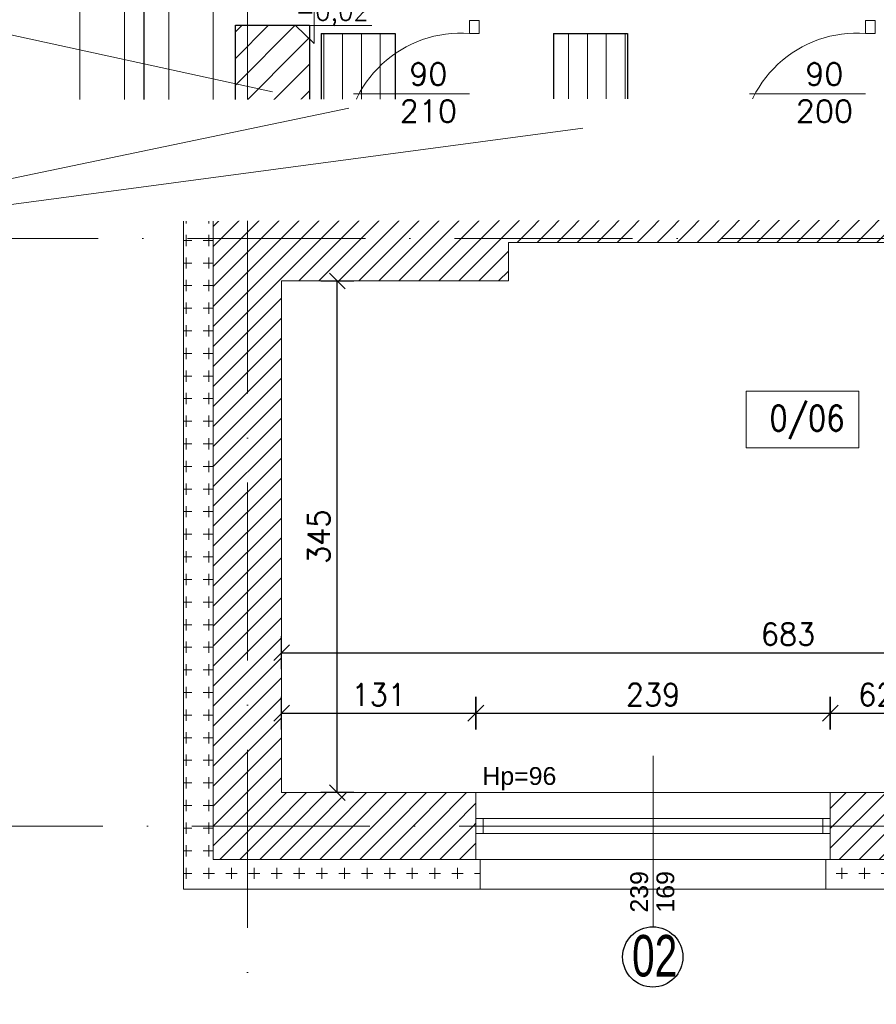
# Model space of a CAD drawing. Header units: millimetres. Extents: x -37273 to 136949, y -1495242345 to -598.
# Tile 24 of 53: x 54862 to 55440, y -17538 to -16874. Entities that reach past the tile are written whole.
import ezdxf

# ---------------------------------------------------------------- set-up
doc = ezdxf.new("R2010")
doc.units = ezdxf.units.MM
doc.linetypes.add('217-500', pattern=[2, 0, -0.5, 1.5])
doc.linetypes.add('ACAD_ISO10W100', pattern=[18, 12, -3, 0, -3])
for name, color, linetype, lineweight in [('0.09Opis', 20, 'Continuous', 9), ('A-DRZ', 3, 'Continuous', 13), ('A-OKN', 3, 'Continuous', 13), ('F-BIL-OP', 103, 'Continuous', 9), ('urządzenia', 252, 'Continuous', 0), ('wymiarowannie', 253, 'Continuous', 5), ('ściany', 190, 'Continuous', 25)]:
    doc.layers.add(name, color=color, linetype=linetype, lineweight=lineweight)
for name, color, linetype in [('OPISY', 4, 'Continuous'), ('wym', 1, 'Continuous'), ('ściana', 7, 'Continuous')]:
    doc.layers.add(name, color=color, linetype=linetype)
doc.layers.add('projektowana skarpa', color=7, linetype='Continuous', lineweight=5, true_color=0x3f3f3f)
doc.styles.add('op2', font='arial.ttf')
doc.styles.add('SIMPLEX', font='simplex', dxfattribs={"width": 0.85})
doc.styles.get("Standard").update_dxf_attribs({"font": 'arial.ttf'})
doc.styles.add('Style-CHAR_FAST_FONT', font='CHAR_FAST_FONT.shx')
doc.styles.add('WYM_50', font='simplex.shx', dxfattribs={"width": 0.95})
doc.dimstyles.new('50', dxfattribs={"dimtxt": 15, "dimasz": 0.15, "dimexe": 13, "dimexo": 30, "dimgap": 5, "dimtad": 1, "dimdec": 0, "dimrnd": 0.5, "dimzin": 1, "dimdsep": 46, "dimtxsty": 'WYM_50', "dimblk": 'A', "dimcen": 3, "dimdle": 5, "dimse1": 1, "dimse2": 1, "dimclrd": 256, "dimclre": 256, "dimclrt": 2, "dimaunit": 1, "dimadec": 0, "dimazin": 0, "dimtfac": 0.32, "dimtdec": 0, "dimtix": 1, "dimtmove": 1, "dimatfit": 3, "dimldrblk": 'A', "dimfxl": 1, "dimtvp": 0.08, "dimtolj": 1, "dimtzin": 1, "dimarcsym": 0})
pattern_1 = [(90, (-12462.238, -3.81), (-15.24, 9e-16), [7.62, -7.62]), (180, (-12458.429, 0), (-2e-15, -15.24), [7.62, -7.62])]
pattern_2 = [(90, (-12458.429, 0), (-12.7, 8e-16), [])]

# ---------------------------------------------------------------- blocks, each defined once
blk = doc.blocks.new('DRZWI80')
at = {"layer": 'A-DRZ', "extrusion": (0, 0, -1)}
for points in [[(-63186.49, 25780.28), (-63183.49, 25780.28), (-63183.49, 25856.28)], [(-63186.49, 25856.28), (-63183.49, 25856.28)]]:
    blk.add_lwpolyline(points, dxfattribs=at)
at = {"layer": 'A-DRZ'}
for points in [[(63186.49, 25780.28), (63186.49, 25856.28)], [(63149.49, 25780.28), (63149.49, 25851.36)]]:
    blk.add_lwpolyline(points, dxfattribs=at)
for points in [[(63104.49, 25774.28), (63104.49, 25780.28), (63112.49, 25780.28), (63112.49, 25774.28)], [(63194.49, 25774.28), (63194.49, 25780.28), (63186.49, 25780.28), (63186.49, 25774.28)]]:
    blk.add_lwpolyline(points, close=True, dxfattribs=at)
at = {"layer": 'A-DRZ', "color": 1}
blk.add_arc((63182.77, 25785.79), 70.49, 89.40844, 184.48773, dxfattribs=at)
blk = doc.blocks.new('GFT43')
at = {"layer": 'A-DRZ'}
blk.add_blockref('DRZWI80', (-63194.49, -25774.28), dxfattribs=at)
blk = doc.blocks.new('A')
at = {"color": 1, "linetype": 'Continuous'}
blk.add_line((0, 73.6), (0, -73.6), dxfattribs=at)
at = {"color": 7, "linetype": 'Continuous'}
blk.add_line((-35.3, -35.3), (35.3, 35.3), dxfattribs=at)
blk = doc.blocks.new('*D2019')
at = {"layer": 'Defpoints', "color": 0, "lineweight": 13, "ltscale": 3}
for p in [(54993.02, -17329.87), (55170.02, -17329.87), (55170.02, -17879.37)]:
    blk.add_point(p, dxfattribs=at)
at = {"layer": 'wym', "lineweight": -2}
blk.add_line((54993.17, -17879.37), (55169.87, -17879.37), dxfattribs=at)
at = {"layer": 'wym', "lineweight": -2, "ltscale": 3, "xscale": 0.15, "yscale": 0.15, "zscale": 0.15, "rotation": 180}
blk.add_blockref('A', (54993.02, -17879.37), dxfattribs=at)
at = {"layer": 'wym', "lineweight": -2, "ltscale": 3, "xscale": 0.15, "yscale": 0.15, "zscale": 0.15}
blk.add_blockref('A', (55170.02, -17879.37), dxfattribs=at)
at = {"layer": 'wym', "color": 2, "ltscale": 3, "insert": (55081.52, -17866.87), "char_height": 15, "attachment_point": 5, "style": 'WYM_50'}
blk.add_mtext('\\A1;177', dxfattribs=at)
blk = doc.blocks.new('*D2020')
at = {"layer": 'Defpoints', "color": 0, "lineweight": 13, "ltscale": 3}
for p in [(55170.02, -17472.34), (55409.02, -17472.34), (55409.02, -17879.37)]:
    blk.add_point(p, dxfattribs=at)
at = {"layer": 'wym', "lineweight": -2}
blk.add_line((55170.17, -17879.37), (55408.87, -17879.37), dxfattribs=at)
at = {"layer": 'wym', "lineweight": -2, "ltscale": 3, "xscale": 0.15, "yscale": 0.15, "zscale": 0.15, "rotation": 180}
blk.add_blockref('A', (55170.02, -17879.37), dxfattribs=at)
at = {"layer": 'wym', "lineweight": -2, "ltscale": 3, "xscale": 0.15, "yscale": 0.15, "zscale": 0.15}
blk.add_blockref('A', (55409.02, -17879.37), dxfattribs=at)
at = {"layer": 'wym', "color": 2, "ltscale": 3, "insert": (55289.52, -17866.87), "char_height": 15, "attachment_point": 5, "style": 'WYM_50'}
blk.add_mtext('\\A1;239', dxfattribs=at)
blk = doc.blocks.new('*D2021')
at = {"layer": 'Defpoints', "color": 0, "lineweight": 13, "ltscale": 3}
for p in [(55409.02, -17472.34), (55471.02, -17472.34), (55471.02, -17879.37)]:
    blk.add_point(p, dxfattribs=at)
at = {"layer": 'wym', "lineweight": -2}
blk.add_line((55409.17, -17879.37), (55470.87, -17879.37), dxfattribs=at)
at = {"layer": 'wym', "lineweight": -2, "ltscale": 3, "xscale": 0.15, "yscale": 0.15, "zscale": 0.15, "rotation": 180}
blk.add_blockref('A', (55409.02, -17879.37), dxfattribs=at)
at = {"layer": 'wym', "lineweight": -2, "ltscale": 3, "xscale": 0.15, "yscale": 0.15, "zscale": 0.15}
blk.add_blockref('A', (55471.02, -17879.37), dxfattribs=at)
at = {"layer": 'wym', "color": 2, "ltscale": 3, "insert": (55440.02, -17866.87), "char_height": 15, "attachment_point": 5, "style": 'WYM_50'}
blk.add_mtext('\\A1;62', dxfattribs=at)
blk = doc.blocks.new('*D2050')
at = {"layer": 'Defpoints', "color": 0, "lineweight": 13, "ltscale": 3}
for p in [(54993.02, -17440.38), (56595.02, -17440.38), (56595.02, -17925.19)]:
    blk.add_point(p, dxfattribs=at)
at = {"layer": 'wym', "lineweight": -2}
blk.add_line((54993.17, -17925.19), (56594.87, -17925.19), dxfattribs=at)
at = {"layer": 'wym', "lineweight": -2, "ltscale": 3, "xscale": 0.15, "yscale": 0.15, "zscale": 0.15, "rotation": 180}
blk.add_blockref('A', (54993.02, -17925.19), dxfattribs=at)
at = {"layer": 'wym', "lineweight": -2, "ltscale": 3, "xscale": 0.15, "yscale": 0.15, "zscale": 0.15}
blk.add_blockref('A', (56595.02, -17925.19), dxfattribs=at)
at = {"layer": 'wym', "color": 2, "ltscale": 3, "insert": (55794.02, -17912.69), "char_height": 15, "attachment_point": 5, "style": 'WYM_50'}
blk.add_mtext('\\A1;1602', dxfattribs=at)
blk = doc.blocks.new('*D2071')
at = {"layer": 'Defpoints', "color": 0, "lineweight": 13, "ltscale": 3}
for p in [(55146.02, -16844.77), (54687.99, -16873.77), (55146.02, -16873.77)]:
    blk.add_point(p, dxfattribs=at)
at = {"layer": 'wym', "lineweight": -2}
for p, q in [((54687.99, -16844.62), (54687.99, -16844.47)), ((54687.99, -16844.77), (54687.99, -16873.77)), ((54687.99, -16873.92), (54687.99, -16874.07))]:
    blk.add_line(p, q, dxfattribs=at)
at = {"layer": 'wym', "lineweight": -2, "ltscale": 3, "xscale": 0.15, "yscale": 0.15, "zscale": 0.15}
for p, rotation in [((54687.99, -16844.77), 270), ((54687.99, -16873.77), 90)]:
    blk.add_blockref('A', p, dxfattribs=dict(at, rotation=rotation))
at = {"layer": 'wym', "color": 2, "ltscale": 3, "insert": (54675.49, -16859.27), "char_height": 15, "attachment_point": 5, "rotation": 90, "style": 'WYM_50'}
blk.add_mtext('\\A1;29', dxfattribs=at)
blk = doc.blocks.new('*D2072')
at = {"layer": 'Defpoints', "color": 0, "lineweight": 13, "ltscale": 3}
for p in [(55192.02, -16873.77), (54687.99, -16973.77), (55192.02, -16973.77)]:
    blk.add_point(p, dxfattribs=at)
at = {"layer": 'ściana', "lineweight": -2, "ltscale": 3}
blk.add_line((54687.99, -16873.92), (54687.99, -16973.62), dxfattribs=at)
at = {"layer": 'ściana', "lineweight": -2, "ltscale": 3, "xscale": 0.15, "yscale": 0.15, "zscale": 0.15}
for p, rotation in [((54687.99, -16873.77), 90), ((54687.99, -16973.77), 270)]:
    blk.add_blockref('A', p, dxfattribs=dict(at, rotation=rotation))
at = {"layer": 'ściana', "color": 2, "lineweight": 13, "ltscale": 3, "insert": (54675.49, -16923.77), "char_height": 15, "attachment_point": 5, "rotation": 90, "style": 'WYM_50'}
blk.add_mtext('\\A1;100', dxfattribs=at)
blk = doc.blocks.new('*D2073')
at = {"layer": 'Defpoints', "color": 0, "lineweight": 13, "ltscale": 3}
for p in [(55079.38, -16973.77), (54687.99, -16999.38), (55079.38, -16999.38)]:
    blk.add_point(p, dxfattribs=at)
at = {"layer": 'wym', "lineweight": -2}
for p, q in [((54687.99, -16973.62), (54687.99, -16973.47)), ((54687.99, -16973.77), (54687.99, -16999.38)), ((54687.99, -16999.53), (54687.99, -16999.68))]:
    blk.add_line(p, q, dxfattribs=at)
at = {"layer": 'wym', "lineweight": -2, "ltscale": 3, "xscale": 0.15, "yscale": 0.15, "zscale": 0.15}
for p, rotation in [((54687.99, -16973.77), 270), ((54687.99, -16999.38), 90)]:
    blk.add_blockref('A', p, dxfattribs=dict(at, rotation=rotation))
at = {"layer": 'wym', "color": 2, "ltscale": 3, "insert": (54675.49, -16986.58), "char_height": 15, "attachment_point": 5, "rotation": 90, "style": 'WYM_50'}
blk.add_mtext('\\A1;26', dxfattribs=at)
blk = doc.blocks.new('*D2074')
at = {"layer": 'Defpoints', "color": 0, "lineweight": 13, "ltscale": 3}
for p in [(54817.49, -16999.38), (54687.99, -17440.38), (54993.02, -17440.38)]:
    blk.add_point(p, dxfattribs=at)
at = {"layer": 'wym', "lineweight": -2}
blk.add_line((54687.99, -16999.53), (54687.99, -17440.23), dxfattribs=at)
at = {"layer": 'wym', "lineweight": -2, "ltscale": 3, "xscale": 0.15, "yscale": 0.15, "zscale": 0.15}
for p, rotation in [((54687.99, -16999.38), 90), ((54687.99, -17440.38), 270)]:
    blk.add_blockref('A', p, dxfattribs=dict(at, rotation=rotation))
at = {"layer": 'wym', "color": 2, "ltscale": 3, "insert": (54675.49, -17219.88), "char_height": 15, "attachment_point": 5, "rotation": 90, "style": 'WYM_50'}
blk.add_mtext('\\A1;441', dxfattribs=at)
blk = doc.blocks.new('*D2075')
at = {"layer": 'Defpoints', "color": 0, "lineweight": 13, "ltscale": 3}
for p in [(56595.02, -17440.38), (54687.99, -17743.38), (56595.02, -17743.38)]:
    blk.add_point(p, dxfattribs=at)
at = {"layer": 'wym', "lineweight": -2}
blk.add_line((54687.99, -17440.53), (54687.99, -17743.23), dxfattribs=at)
at = {"layer": 'wym', "lineweight": -2, "ltscale": 3, "xscale": 0.15, "yscale": 0.15, "zscale": 0.15}
for p, rotation in [((54687.99, -17440.38), 90), ((54687.99, -17743.38), 270)]:
    blk.add_blockref('A', p, dxfattribs=dict(at, rotation=rotation))
at = {"layer": 'wym', "color": 2, "ltscale": 3, "insert": (54675.49, -17591.88), "char_height": 15, "attachment_point": 5, "rotation": 90, "style": 'WYM_50'}
blk.add_mtext('\\A1;303', dxfattribs=at)
blk = doc.blocks.new('*D2077')
at = {"layer": 'Defpoints', "color": 0, "lineweight": 13, "ltscale": 3}
for p in [(54812.79, -16190.38), (54635.02, -16999.38), (55032.36, -16999.38)]:
    blk.add_point(p, dxfattribs=at)
at = {"layer": 'wym', "lineweight": -2}
blk.add_line((54635.02, -16190.53), (54635.02, -16999.23), dxfattribs=at)
at = {"layer": 'wym', "lineweight": -2, "ltscale": 3, "xscale": 0.15, "yscale": 0.15, "zscale": 0.15}
for p, rotation in [((54635.02, -16190.38), 90), ((54635.02, -16999.38), 270)]:
    blk.add_blockref('A', p, dxfattribs=dict(at, rotation=rotation))
at = {"layer": 'wym', "color": 2, "ltscale": 3, "insert": (54622.52, -16594.88), "char_height": 15, "attachment_point": 5, "rotation": 90, "style": 'WYM_50'}
blk.add_mtext('\\A1;809', dxfattribs=at)
blk = doc.blocks.new('*D2078')
at = {"layer": 'Defpoints', "color": 0, "lineweight": 13, "ltscale": 3}
for p in [(54993.02, -16999.38), (54635.02, -17743.38), (56595.02, -17743.38)]:
    blk.add_point(p, dxfattribs=at)
at = {"layer": 'wym', "lineweight": -2}
blk.add_line((54635.02, -16999.53), (54635.02, -17743.23), dxfattribs=at)
at = {"layer": 'wym', "lineweight": -2, "ltscale": 3, "xscale": 0.15, "yscale": 0.15, "zscale": 0.15}
for p, rotation in [((54635.02, -16999.38), 90), ((54635.02, -17743.38), 270)]:
    blk.add_blockref('A', p, dxfattribs=dict(at, rotation=rotation))
at = {"layer": 'wym', "color": 2, "ltscale": 3, "insert": (54622.52, -17371.38), "char_height": 15, "attachment_point": 5, "rotation": 90, "style": 'WYM_50'}
blk.add_mtext('\\A1;744', dxfattribs=at)
blk = doc.blocks.new('*D2118')
at = {"layer": 'Defpoints', "color": 0, "lineweight": 13, "ltscale": 3}
for p in [(55170.02, -17341.81), (55039.02, -17395.38), (55170.02, -17395.38)]:
    blk.add_point(p, dxfattribs=at)
at = {"layer": 'wym', "lineweight": -2}
blk.add_line((55039.17, -17341.81), (55169.87, -17341.81), dxfattribs=at)
at = {"layer": 'wym', "lineweight": -2, "ltscale": 3, "xscale": 0.15, "yscale": 0.15, "zscale": 0.15, "rotation": 180}
blk.add_blockref('A', (55039.02, -17341.81), dxfattribs=at)
at = {"layer": 'wym', "lineweight": -2, "ltscale": 3, "xscale": 0.15, "yscale": 0.15, "zscale": 0.15}
blk.add_blockref('A', (55170.02, -17341.81), dxfattribs=at)
at = {"layer": 'wym', "color": 2, "ltscale": 3, "insert": (55104.52, -17329.31), "char_height": 15, "attachment_point": 5, "style": 'WYM_50'}
blk.add_mtext('\\A1;131', dxfattribs=at)
blk = doc.blocks.new('*D2119')
at = {"layer": 'Defpoints', "color": 0, "lineweight": 13, "ltscale": 3}
for p in [(55409.02, -17341.81), (55170.02, -17365.09), (55409.02, -17402.88)]:
    blk.add_point(p, dxfattribs=at)
at = {"layer": 'wym', "lineweight": -2}
blk.add_line((55170.17, -17341.81), (55408.87, -17341.81), dxfattribs=at)
at = {"layer": 'wym', "lineweight": -2, "ltscale": 3, "xscale": 0.15, "yscale": 0.15, "zscale": 0.15, "rotation": 180}
blk.add_blockref('A', (55170.02, -17341.81), dxfattribs=at)
at = {"layer": 'wym', "lineweight": -2, "ltscale": 3, "xscale": 0.15, "yscale": 0.15, "zscale": 0.15}
blk.add_blockref('A', (55409.02, -17341.81), dxfattribs=at)
at = {"layer": 'wym', "color": 2, "ltscale": 3, "insert": (55289.52, -17329.31), "char_height": 15, "attachment_point": 5, "style": 'WYM_50'}
blk.add_mtext('\\A1;239', dxfattribs=at)
blk = doc.blocks.new('*D2120')
at = {"layer": 'Defpoints', "color": 0, "lineweight": 13, "ltscale": 3}
for p in [(55471.02, -17341.81), (55409.02, -17406.57), (55471.02, -17406.57)]:
    blk.add_point(p, dxfattribs=at)
at = {"layer": 'wym', "lineweight": -2}
blk.add_line((55409.17, -17341.81), (55470.87, -17341.81), dxfattribs=at)
at = {"layer": 'wym', "lineweight": -2, "ltscale": 3, "xscale": 0.15, "yscale": 0.15, "zscale": 0.15, "rotation": 180}
blk.add_blockref('A', (55409.02, -17341.81), dxfattribs=at)
at = {"layer": 'wym', "lineweight": -2, "ltscale": 3, "xscale": 0.15, "yscale": 0.15, "zscale": 0.15}
blk.add_blockref('A', (55471.02, -17341.81), dxfattribs=at)
at = {"layer": 'wym', "color": 2, "ltscale": 3, "insert": (55440.02, -17329.31), "char_height": 15, "attachment_point": 5, "style": 'WYM_50'}
blk.add_mtext('\\A1;62', dxfattribs=at)
blk = doc.blocks.new('*D2131')
at = {"layer": 'Defpoints', "color": 0, "lineweight": 13, "ltscale": 3}
for p in [(55039.02, -17285.11), (55722.02, -17285.11), (55722.02, -17301.03)]:
    blk.add_point(p, dxfattribs=at)
at = {"layer": 'wym', "lineweight": -2}
blk.add_line((55039.17, -17301.03), (55721.87, -17301.03), dxfattribs=at)
at = {"layer": 'wym', "lineweight": -2, "ltscale": 3, "xscale": 0.15, "yscale": 0.15, "zscale": 0.15, "rotation": 180}
blk.add_blockref('A', (55039.02, -17301.03), dxfattribs=at)
at = {"layer": 'wym', "lineweight": -2, "ltscale": 3, "xscale": 0.15, "yscale": 0.15, "zscale": 0.15}
blk.add_blockref('A', (55722.02, -17301.03), dxfattribs=at)
at = {"layer": 'wym', "color": 2, "ltscale": 3, "insert": (55380.52, -17288.53), "char_height": 15, "attachment_point": 5, "style": 'WYM_50'}
blk.add_mtext('\\A1;683', dxfattribs=at)
blk = doc.blocks.new('*D2157')
at = {"layer": 'Defpoints', "color": 0, "lineweight": 13, "ltscale": 3}
for p in [(55076.63, -17050.38), (55080.17, -17050.38), (55080.17, -17395.38)]:
    blk.add_point(p, dxfattribs=at)
at = {"layer": 'wym', "lineweight": -2}
blk.add_line((55076.63, -17395.23), (55076.63, -17050.53), dxfattribs=at)
at = {"layer": 'wym', "lineweight": -2, "ltscale": 3, "xscale": 0.15, "yscale": 0.15, "zscale": 0.15}
for p, rotation in [((55076.63, -17050.38), 90), ((55076.63, -17395.38), 270)]:
    blk.add_blockref('A', p, dxfattribs=dict(at, rotation=rotation))
at = {"layer": 'wym', "color": 2, "ltscale": 3, "insert": (55064.13, -17222.88), "char_height": 15, "attachment_point": 5, "rotation": 90, "style": 'WYM_50'}
blk.add_mtext('\\A1;345', dxfattribs=at)
blk = doc.blocks.new('*D2158')
at = {"layer": 'Defpoints', "color": 0, "lineweight": 13, "ltscale": 3}
for p in [(55223.26, -17024.38), (55682.38, -17024.38), (55223.26, -17395.38)]:
    blk.add_point(p, dxfattribs=at)
at = {"layer": 'wym', "lineweight": -2}
blk.add_line((55682.38, -17395.23), (55682.38, -17024.53), dxfattribs=at)
at = {"layer": 'wym', "lineweight": -2, "ltscale": 3, "xscale": 0.15, "yscale": 0.15, "zscale": 0.15}
for p, rotation in [((55682.38, -17024.38), 90), ((55682.38, -17395.38), 270)]:
    blk.add_blockref('A', p, dxfattribs=dict(at, rotation=rotation))
at = {"layer": 'wym', "color": 2, "ltscale": 3, "insert": (55669.88, -17209.88), "char_height": 15, "attachment_point": 5, "rotation": 90, "style": 'WYM_50'}
blk.add_mtext('\\A1;371', dxfattribs=at)
blk = doc.blocks.new('*D2239')
at = {"layer": 'Defpoints', "color": 0, "lineweight": 13, "ltscale": 3}
for p in [(54903.02, -16190.38), (54946.42, -16190.38), (54984.71, -16999.38)]:
    blk.add_point(p, dxfattribs=at)
at = {"layer": 'wym', "lineweight": -2}
blk.add_line((54946.42, -16999.23), (54946.42, -16190.53), dxfattribs=at)
at = {"layer": 'wym', "lineweight": -2, "ltscale": 3, "xscale": 0.15, "yscale": 0.15, "zscale": 0.15}
for p, rotation in [((54946.42, -16190.38), 90), ((54946.42, -16999.38), 270)]:
    blk.add_blockref('A', p, dxfattribs=dict(at, rotation=rotation))
at = {"layer": 'wym', "color": 2, "ltscale": 3, "insert": (54933.92, -16594.88), "char_height": 15, "attachment_point": 5, "rotation": 90, "style": 'WYM_50'}
blk.add_mtext('\\A1;809', dxfattribs=at)

msp = doc.modelspace()

# ---------------------------------------------------------------- hatches: boundary and pattern name
at = {"layer": 'wymiarowannie', "lineweight": 13, "ltscale": 3}
h = msp.add_hatch(dxfattribs=at)
h.set_pattern_fill('ANSI31', color=5, scale=4)
h.set_pattern_definition([(45, (-13029.65, -2.725), (-8.9802561, 8.9802561), [])])
h.paths.add_polyline_path([(55007.95, -16968.02), (55007.95, -16878.02), (55057.95, -16878.02), (55057.95, -16968.02)])
h = msp.add_hatch(dxfattribs=at)
h.set_pattern_fill('ANSI31', color=1, scale=4, angle=45)
h.set_pattern_definition(pattern_2)
h.paths.add_polyline_path([(55065.72, -16964.97), (55082.12, -16964.97), (55082.12, -16961.67, -0.12614), (55091.29, -16924.27, -0.033386), (55096.77, -16915.5), (55065.72, -16910.04)])
h.paths.add_polyline_path([(55096.77, -16915.5, -0.086045), (55115.72, -16896.98), (55115.72, -16883.57), (55065.72, -16883.57), (55065.72, -16910.04)])
h.paths.add_polyline_path([(55082.12, -16961.67, -0.12614), (55091.29, -16924.27), (55115.72, -16924.27), (55115.72, -16961.67)])
h.paths.add_polyline_path([(55091.29, -16924.27), (55115.72, -16924.27), (55115.72, -16896.98, 0.086045), (55096.77, -16915.5, 0.033386)])
h = msp.add_hatch(dxfattribs=at)
h.set_pattern_fill('ANSI31', color=1, scale=4, angle=45)
h.set_pattern_definition(pattern_2)
h.paths.add_polyline_path([(55222.32, -16964.97), (55222.32, -16883.57), (55272.32, -16883.57), (55272.32, -16964.97)])
h = msp.add_hatch(dxfattribs=at)
h.set_pattern_fill('ANSI31', color=1, scale=4, angle=45)
h.set_pattern_definition(pattern_2)
h.paths.add_polyline_path([(55082.12, -16964.97), (55082.12, -16961.67), (55115.72, -16961.67), (55115.72, -16964.97)])
h = msp.add_hatch(dxfattribs=at)
h.set_pattern_fill('CROSS', color=1, scale=0.6, angle=45)
h.set_pattern_definition(pattern_1)
h.paths.add_polyline_path([(54973.02, -17021.88), (54973.02, -17004.38), (54973.02, -16999.38), (54973.02, -16979.38), (54993.02, -16979.38), (55016.02, -16979.38), (55016.02, -16999.38), (54993.02, -16999.38), (54993.02, -17021.88)])
h = msp.add_hatch(dxfattribs=at)
h.set_pattern_fill('ANSI31', color=5, scale=3)
h.set_pattern_definition([(45, (54993.015, -17417.878), (-6.73519, 6.73519), [])])
h.paths.add_polyline_path([(55016.02, -17417.88), (55016.02, -17021.88), (55552.02, -17021.88), (55552.02, -17024.38), (55192.02, -17024.38), (55192.02, -17050.38), (55039.02, -17050.38), (55039.02, -17395.38), (55170.02, -17395.38), (55170.02, -17417.88)])
h.paths.add_polyline_path([(55016.02, -17021.88), (55016.02, -16999.38), (55146.02, -16999.38), (55146.02, -16973.77), (55192.02, -16973.77), (55192.02, -16999.38), (55426.02, -16999.38), (55426.02, -16973.77), (55446.02, -16973.77), (55446.02, -16999.38), (55552.02, -16999.38), (55552.02, -17021.88)])
h.paths.add_polyline_path([(54993.02, -17417.88), (54993.02, -17021.88), (55016.02, -17021.88), (55016.02, -17417.88)])
h.paths.add_polyline_path([(54993.02, -17021.88), (54993.02, -16999.38), (55016.02, -16999.38), (55016.02, -17021.88)])
h = msp.add_hatch(dxfattribs=at)
h.set_pattern_fill('CROSS', color=1, scale=0.6, angle=45)
h.set_pattern_definition(pattern_1)
h.paths.add_polyline_path([(55016.02, -16999.38), (55146.02, -16999.38), (55146.02, -16973.77), (55126.02, -16973.78), (55126.02, -16979.38), (55016.02, -16979.38)])
h = msp.add_hatch(dxfattribs=at)
h.set_pattern_fill('CROSS', color=1, scale=0.6, angle=45)
h.set_pattern_definition(pattern_1)
h.paths.add_polyline_path([(54973.02, -17417.88), (54993.02, -17417.88), (54993.02, -17021.88), (54973.02, -17021.88)])
h = msp.add_hatch(dxfattribs=at)
h.set_pattern_fill('ANSI31', color=5, scale=3)
h.set_pattern_definition([(45, (54993.015, -17417.878), (-6.7352, 6.7352), [])])
h.paths.add_polyline_path([(55016.02, -17440.38), (55016.02, -17417.88), (55170.02, -17417.88), (55170.02, -17440.38)])
h.paths.add_polyline_path([(55409.02, -17417.88), (55409.02, -17395.38), (55471.02, -17395.38), (55471.02, -17417.88)])
h.paths.add_polyline_path([(55409.02, -17440.38), (55409.02, -17417.88), (55471.02, -17417.88), (55471.02, -17440.38)])
h.paths.add_polyline_path([(54993.02, -17440.38), (54993.02, -17417.88), (55016.02, -17417.88), (55016.02, -17440.38)])
h = msp.add_hatch(dxfattribs=at)
h.set_pattern_fill('CROSS', color=1, scale=0.6, angle=45)
h.set_pattern_definition(pattern_1)
h.paths.add_polyline_path([(54973.02, -17417.88), (54993.02, -17417.88), (54993.02, -17440.38), (55016.02, -17440.38), (55016.02, -17460.38), (54973.02, -17460.38)])
h = msp.add_hatch(dxfattribs=at)
h.set_pattern_fill('CROSS', color=1, scale=0.6, angle=45)
h.set_pattern_definition(pattern_1)
h.paths.add_polyline_path([(55173.02, -17460.38), (55173.02, -17440.38), (55170.02, -17440.38), (55016.02, -17440.38), (55016.02, -17460.38)])
h = msp.add_hatch(dxfattribs=at)
h.set_pattern_fill('CROSS', color=1, scale=0.6, angle=45)
h.set_pattern_definition(pattern_1)
h.paths.add_polyline_path([(55406.02, -17460.38), (55474.02, -17460.38), (55474.02, -17440.38), (55471.02, -17440.38), (55409.02, -17440.38), (55406.02, -17440.38)])

# ---------------------------------------------------------------- linework, layer by layer
at = {"layer": '0.09Opis', "ltscale": 0.01}
msp.add_lwpolyline([(55060.94, -16861.01), (55060.94, -16890.25), (55048.35, -16878.22), (55099.87, -16878.22)], dxfattribs=at)
msp.add_lwpolyline([(55060.94, -16861.01), (55060.94, -16890.25), (55048.35, -16878.22), (55099.87, -16878.22)], dxfattribs=at)
at = {"layer": 'A-OKN'}
for p, q in [((55409.02, -17395.38), (55170.02, -17395.38)), ((55409.02, -17412.88), (55170.02, -17412.88)), ((55409.02, -17412.88), (55170.02, -17412.88)), ((55175.02, -17412.88), (55175.02, -17422.88)), ((55175.02, -17412.88), (55175.02, -17422.88)), ((55175.02, -17417.88), (55404.02, -17417.88)), ((55175.02, -17417.88), (55404.02, -17417.88)), ((55404.02, -17412.88), (55404.02, -17422.88)), ((55404.02, -17412.88), (55404.02, -17422.88)), ((55409.02, -17422.88), (55170.02, -17422.88)), ((55409.02, -17422.88), (55170.02, -17422.88)), ((55409.02, -17440.38), (55170.02, -17440.38))]:
    msp.add_line(p, q, dxfattribs=at)
msp.add_lwpolyline([(55173.02, -17460.38), (55406.02, -17460.38)], dxfattribs=at)
at = {"layer": 'F-BIL-OP', "color": 0}
msp.add_lwpolyline([(55352.34, -17124.62), (55428.29, -17124.62), (55428.29, -17163.01), (55352.34, -17163.01)], close=True, dxfattribs=at)
at = {"layer": 'projektowana skarpa', "color": 5, "lineweight": 13}
msp.add_lwpolyline([(55032.95, -16923.02), (54592.24, -16826.82), (53770.28, -16826.82)], dxfattribs=at)
at = {"layer": 'wymiarowannie', "color": 251, "linetype": 'ACAD_ISO10W100', "lineweight": 13, "ltscale": 10}
for p, q in [((55016.02, -18026.75), (55016.02, -15592.34)), ((56536.32, -17021.88), (54535.13, -17021.88)), ((56719.52, -17417.88), (54535.13, -17417.88))]:
    msp.add_line(p, q, dxfattribs=at)
at = {"layer": 'wymiarowannie', "color": 1, "lineweight": 13, "ltscale": 3}
for p, q in [((54973.02, -16999.38), (54873.02, -16999.38)), ((54973.02, -17004.38), (54873.02, -17004.38))]:
    msp.add_line(p, q, dxfattribs=at)
at = {"layer": 'wymiarowannie', "ltscale": 3}
msp.add_line((55289.52, -17370.52), (55289.52, -17485.84), dxfattribs=at)
at = {"layer": 'wymiarowannie', "color": 5, "lineweight": 13, "ltscale": 3}
for points in [[(54903.02, -16999.38), (54903.02, -16190.38), (55126.02, -16190.38)], [(54933.02, -16999.38), (54933.02, -16220.38), (55126.02, -16220.38)], [(54963.02, -16999.38), (54963.02, -16250.38), (55126.02, -16250.38)], [(54993.02, -16979.38), (54993.02, -16280.38), (55126.02, -16280.38)]]:
    msp.add_lwpolyline(points, dxfattribs=at)
at = {"layer": 'wymiarowannie', "color": 5, "lineweight": 30, "ltscale": 3}
msp.add_lwpolyline([(55057.95, -16878.02), (55057.95, -16968.02), (55007.95, -16968.02), (55007.95, -16878.02), (55057.95, -16878.02)], dxfattribs=at)
at = {"layer": 'wymiarowannie', "color": 1, "lineweight": 30, "ltscale": 3}
for points in [[(55065.72, -16883.57), (55065.72, -16964.97)], [(55065.72, -16883.57), (55115.72, -16883.57)], [(55115.72, -16883.57), (55115.72, -16964.97)], [(55222.32, -16883.57), (55222.32, -16964.97)], [(55222.32, -16883.57), (55272.32, -16883.57)], [(55272.32, -16883.57), (55272.32, -16964.97)], [(55065.72, -16964.97), (55115.72, -16964.97)], [(55222.32, -16964.97), (55272.32, -16964.97)]]:
    msp.add_lwpolyline(points, dxfattribs=at)
at = {"layer": 'wymiarowannie', "color": 200, "lineweight": 13, "ltscale": 3}
for points in [[(55115.72, -16883.57), (55115.72, -16964.97)], [(55222.32, -16883.57), (55222.32, -16964.97)]]:
    msp.add_lwpolyline(points, dxfattribs=at)
at = {"layer": 'wymiarowannie', "color": 1, "lineweight": 13, "ltscale": 3}
msp.add_arc((54873.74, -17001.88), 2.6, 106.23994, 253.76006, dxfattribs=at)
at = {"layer": 'ściana', "lineweight": 13, "ltscale": 3}
for p, q in [((55146.02, -16973.77), (55146.02, -16999.38)), ((55192.02, -16973.77), (55146.02, -16973.77)), ((55192.02, -16973.77), (55192.02, -16999.38)), ((55426.02, -16973.77), (55426.02, -16999.38)), ((55446.02, -16973.77), (55426.02, -16973.77)), ((54993.02, -16999.38), (55146.02, -16999.38)), ((54993.02, -16999.38), (54993.02, -17440.38)), ((55192.02, -16999.38), (55426.02, -16999.38)), ((55192.02, -17024.38), (55552.02, -17024.38)), ((55192.02, -17024.38), (55192.02, -17050.38)), ((55192.02, -17024.38), (55192.02, -17050.38)), ((55192.02, -17050.38), (55039.02, -17050.38)), ((55039.02, -17050.38), (55039.02, -17395.38)), ((55039.02, -17395.38), (55170.02, -17395.38)), ((55170.02, -17395.38), (55170.02, -17440.38)), ((55409.02, -17395.38), (55471.02, -17395.38)), ((55409.02, -17395.38), (55409.02, -17440.38)), ((54993.02, -17440.38), (55170.02, -17440.38)), ((55409.02, -17440.38), (55471.02, -17440.38))]:
    msp.add_line(p, q, dxfattribs=at)
at = {"layer": 'ściana', "color": 1, "lineweight": 13, "ltscale": 3}
for points in [[(55173.02, -17460.38), (54973.02, -17460.38), (54973.02, -16979.38), (55126.02, -16979.38), (55126.02, -16973.78)], [(55173.02, -17440.38), (55173.02, -17460.38)], [(55406.02, -17440.38), (55406.02, -17460.38)], [(55474.02, -17460.38), (55406.02, -17460.38)]]:
    msp.add_lwpolyline(points, dxfattribs=at)
at = {"layer": 'ściana', "lineweight": 13, "ltscale": 3}
msp.add_lwpolyline([(55146.02, -16973.77), (55126.02, -16973.78)], dxfattribs=at)
at = {"layer": 'ściany', "color": 5, "ltscale": 100}
msp.add_circle((55289.33, -17506.15), 20.32, dxfattribs=at)

# ---------------------------------------------------------------- block references
at = {"layer": 'A-DRZ', "xscale": -1.1, "yscale": 1.1, "zscale": 1.1, "rotation": 89.99999999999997}
for p in [(55172.32, -16973.77), (55439.33, -16973.77)]:
    msp.add_blockref('GFT43', p, dxfattribs=at)

# ---------------------------------------------------------------- texts
at = {"layer": '0.09Opis', "ltscale": 0.01, "insert": (55048.34, -16862.81), "char_height": 12, "attachment_point": 1}
msp.add_mtext('{\\Fsimplex.shx|c238;-0,02}', dxfattribs=at)
at = {"layer": 'A-DRZ', "char_height": 15, "attachment_point": 5}
for s, insert in [('\\pxqc;{\\Fsimplex.shx|c238;90\\P\\pq*;\\Fsimplex.shx|c0;2\\Fsimplex.shx|c238;10}', (55137.99, -16923.46)), ('\\pxqc;{\\Fsimplex|c238;90\\P\\pq*;\\Fsimplex|c0;2\\Fsimplex|c238;00}', (55405, -16923.46))]:
    msp.add_mtext(s, dxfattribs=dict(at, insert=insert))
at = {"layer": 'F-BIL-OP', "color": 0, "style": 'SIMPLEX', "width": 0.85}
msp.add_text('0/06', height=17, dxfattribs=at).set_placement((55367.93, -17151.47))
at = {"layer": 'OPISY', "color": 4, "ltscale": 3, "style": 'op2', "width": 0.7}
msp.add_text('02', height=28, dxfattribs=at).set_placement((55275.36, -17519.34))
at = {"layer": 'urządzenia', "insert": (55199.38, -17385.98), "char_height": 12, "attachment_point": 5}
msp.add_mtext('Hp=96', dxfattribs=at)
at = {"layer": 'wymiarowannie', "color": 1, "lineweight": 13, "ltscale": 3, "insert": (55280.21, -17462.26), "char_height": 12, "attachment_point": 5, "rotation": 90}
msp.add_mtext('239', dxfattribs=at)
at = {"layer": 'wymiarowannie', "color": 1, "lineweight": 13, "ltscale": 3, "insert": (55297.87, -17462.26), "char_height": 12, "width": 30.7607, "attachment_point": 5, "rotation": 90}
msp.add_mtext('169', dxfattribs=at)

# ---------------------------------------------------------------- dimensions: what is measured, and where the dimension line sits
at = {"layer": 'wym'}
for base, p1, p2, picture, middle in [((54635.02, -16999.38), (54812.79, -16190.38), (55032.36, -16999.38), '*D2077', (54622.52, -16594.88)), ((54946.42, -16190.38), (54984.71, -16999.38), (54903.02, -16190.38), '*D2239', (54933.92, -16594.88)), ((54687.99, -16873.77), (55146.02, -16844.77), (55146.02, -16873.77), '*D2071', (54675.49, -16859.27)), ((54687.99, -16999.38), (55079.38, -16973.77), (55079.38, -16999.38), '*D2073', (54675.49, -16986.58)), ((54635.02, -17743.38), (54993.02, -16999.38), (56595.02, -17743.38), '*D2078', (54622.52, -17371.38)), ((54687.99, -17440.38), (54817.49, -16999.38), (54993.02, -17440.38), '*D2074', (54675.49, -17219.88)), ((55682.38, -17024.38), (55223.26, -17395.38), (55223.26, -17024.38), '*D2158', (55669.88, -17209.88)), ((55076.63, -17050.38), (55080.17, -17395.38), (55080.17, -17050.38), '*D2157', (55064.13, -17222.88)), ((54687.99, -17743.38), (56595.02, -17440.38), (56595.02, -17743.38), '*D2075', (54675.49, -17591.88))]:
    dim = msp.add_linear_dim(base=base, p1=p1, p2=p2, angle=90, dimstyle='50', override={"dimblk": 'A', "dimfxl": 0, "dimarcsym": 1}, dxfattribs=at)
    dim.commit()
    dim.dimension.update_dxf_attribs({"geometry": picture, "text_midpoint": middle})
for base, p1, p2, picture, middle in [((55722.02, -17301.03), (55039.02, -17285.11), (55722.02, -17285.11), '*D2131', (55380.52, -17288.53)), ((55170.02, -17341.81), (55039.02, -17395.38), (55170.02, -17395.38), '*D2118', (55104.52, -17329.31)), ((55409.02, -17341.81), (55170.02, -17365.09), (55409.02, -17402.88), '*D2119', (55289.52, -17329.31)), ((55471.02, -17341.81), (55409.02, -17406.57), (55471.02, -17406.57), '*D2120', (55440.02, -17329.31)), ((55170.02, -17879.37), (54993.02, -17329.87), (55170.02, -17329.87), '*D2019', (55081.52, -17866.87)), ((56595.02, -17925.19), (54993.02, -17440.38), (56595.02, -17440.38), '*D2050', (55794.02, -17912.69)), ((55409.02, -17879.37), (55170.02, -17472.34), (55409.02, -17472.34), '*D2020', (55289.52, -17866.87)), ((55471.02, -17879.37), (55409.02, -17472.34), (55471.02, -17472.34), '*D2021', (55440.02, -17866.87))]:
    dim = msp.add_linear_dim(base=base, p1=p1, p2=p2, dimstyle='50', override={"dimblk": 'A', "dimfxl": 0, "dimarcsym": 1}, dxfattribs=at)
    dim.commit()
    dim.dimension.update_dxf_attribs({"geometry": picture, "text_midpoint": middle})
at = {"layer": 'ściana', "lineweight": 13, "ltscale": 3}
dim = msp.add_linear_dim(base=(54687.99, -16973.77), p1=(55192.02, -16873.77), p2=(55192.02, -16973.77), angle=90, dimstyle='50', override={"dimblk": 'A', "dimfxl": 0, "dimarcsym": 1}, dxfattribs=at)
dim.commit()
dim.dimension.update_dxf_attribs({"geometry": '*D2072', "text_midpoint": (54675.49, -16923.77)})

# ---------------------------------------------------------------- next in the draw order: texts
at = {"layer": 'OPISY', "color": 18, "linetype": '217-500', "ltscale": 5, "true_color": 0x000000, "insert": (53806.09, -16940.9), "char_height": 22.295, "width": 1938.6235, "attachment_point": 1, "rotation": 0.07758, "style": 'Style-CHAR_FAST_FONT', "bg_fill": 2}
msp.add_mtext('{\\fArial|b0|i0|c238|p0;\\C1;PROBLEM NR \\fArial|b1|i0|c238|p0;11\\fArial|b0|i0|c238|p0;\\C18;\\c0; - AUDYTU W ZAKRESIE \\PDOSTEPNOŚCI  ARCHITEKTONICZNEJ}', dxfattribs=at)

# ---------------------------------------------------------------- next in the draw order: linework, layer by layer
at = {"layer": 'projektowana skarpa', "color": 1, "lineweight": 13}
msp.add_lwpolyline([(55084.46, -16933.83), (54624.43, -17029.85), (53770.28, -17029.85)], dxfattribs=at)
at = {"layer": 'wymiarowannie', "color": 1, "lineweight": 13, "ltscale": 3}
msp.add_lwpolyline([(54624.43, -17029.85), (55242.06, -16947.4)], dxfattribs=at)

doc.saveas('drawing.dxf')
